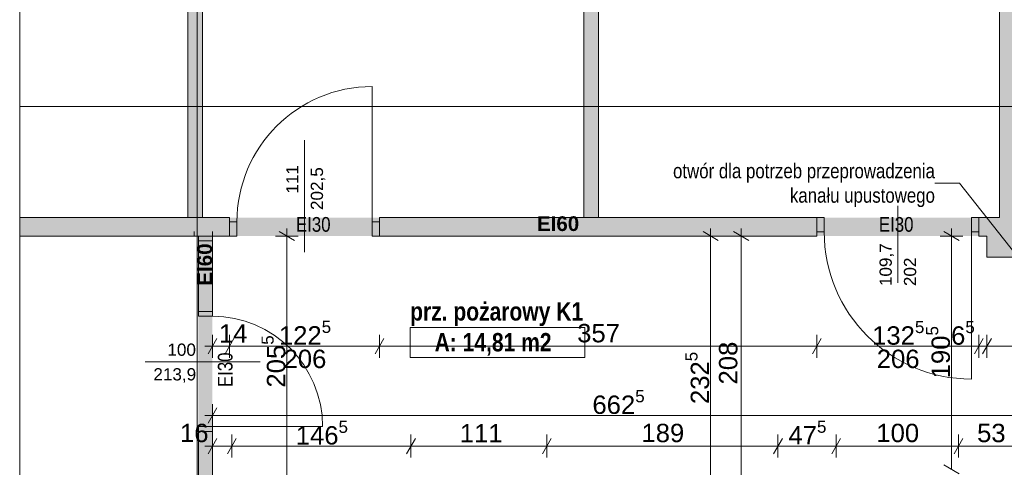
# Paper-space layout 'A-31 RZUT - PIĘTRO 1' of a CAD drawing. Header units: millimetres. Extents: x 0 to 800, y 0 to 594.
# Tile 19 of 21: x 550 to 711, y 256 to 329. Entities that reach past the tile are written whole.
import ezdxf
from ezdxf.xclip import XClip

# ---------------------------------------------------------------- set-up
doc = ezdxf.new("R2010")
doc.units = ezdxf.units.MM
doc.header["$MEASUREMENT"] = 0
doc.header["$XCLIPFRAME"] = 0
doc.linetypes.add('DASHDOTX2', pattern=[1000, 500, -250, 0, -250])
doc.linetypes.add('PRZERYWANA_DU_A', pattern=[550, 350, -200])
for name, color, linetype, lineweight in [('0_Nr_pióra__2', 8, 'Continuous', 13), ('A_strefy_Nr_pióra__1', 7, 'Continuous', 20), ('A_wymiary_Nr_pióra__1', 7, 'Continuous', 20), ('A_wymiary_Nr_pióra__2', 8, 'Continuous', 13), ('A_ściany_Nr_pióra__1', 7, 'Continuous', 20), ('Drzwi Archicad_Nr_pióra__1', 7, 'Continuous', 20), ('Znaczniki drzwi Archicada_Nr_pióra__3', 252, 'Continuous', 13)]:
    doc.layers.add(name, color=color, linetype=linetype, lineweight=lineweight)
for name, color, linetype, lineweight, true_color in [('A_opis_Nr_pióra__255', 7, 'Continuous', 15, 0x242424), ('A_opis_Nr_pióra__8', 7, 'Continuous', 13, 0x4c4c4c), ('A_osie_Nr_pióra__16', 7, 'Continuous', 5, 0x0f0f0f), ('A_ppoż proj_Nr_pióra__8', 7, 'Continuous', 13, 0x4c4c4c), ('A_ppoż_Nr_pióra__8', 7, 'Continuous', 13, 0x4c4c4c)]:
    doc.layers.add(name, color=color, linetype=linetype, lineweight=lineweight, true_color=true_color)
for name, color, linetype in [('A_podrys', 7, 'Continuous'), ('A_ppoż', 7, 'Continuous'), ('A_ppoż proj', 7, 'Continuous'), ('A_ściany', 7, 'Continuous'), ('Drzwi Archicad', 7, 'Continuous')]:
    doc.layers.add(name, color=color, linetype=linetype)
doc.styles.add('STYL_AUTOMATYCZNY_1', font='arial.ttf')
doc.styles.add('STYL_AUTOMATYCZNY_2', font='ARIALN.TTF')
doc.styles.add('STYL_AUTOMATYCZNY_3', font='arial.ttf')
doc.styles.add('STYL_AUTOMATYCZNY_5', font='arial.ttf')
doc.styles.add('STYL_AUTOMATYCZNY_6', font='ARIALN.TTF')

# ---------------------------------------------------------------- blocks, each defined once
blk = doc.blocks.new('Rysunek_2_2', base_point=(-3499.63, -647.6))
at = {"layer": 'A_ppoż', "linetype": 'Continuous', "lineweight": 0, "true_color": 0x121212}
blk.add_hatch(color=250, dxfattribs=at).paths.add_polyline_path([(584.26, 296.43), (584.26, 293.43), (608.76, 293.43), (608.76, 296.43)])
at = {"layer": 'A_ppoż', "linetype": 'Continuous', "lineweight": 0, "true_color": 0x0b0b0b}
blk.add_hatch(color=28, dxfattribs=at).paths.add_polyline_path([(579.17, 252.32), (581.46, 252.32), (581.46, 293.43), (579.17, 293.43)])
at = {"layer": 'A_ppoż proj', "linetype": 'Continuous', "lineweight": 0, "true_color": 0x121212}
blk.add_hatch(color=250, dxfattribs=at).paths.add_polyline_path([(680.2, 296.43), (680.2, 293.43), (706.66, 293.43), (706.66, 296.43)])
at = {"layer": 'A_ściany', "linetype": 'Continuous', "lineweight": 0, "true_color": 0x000000}
for points in [[(579.86, 296.43), (579.86, 422.17), (577.46, 422.17), (577.46, 296.43)], [(644.56, 296.43), (644.56, 422.37), (642.16, 422.37), (642.16, 296.43)], [(710.06, 420.67), (710.06, 296.43), (718.1, 296.43), (718.1, 420.67)], [(584.26, 296.43), (549.97, 296.43), (549.97, 293.43), (584.26, 293.43)], [(608.76, 293.43), (680.2, 293.43), (680.2, 296.43), (608.76, 296.43)], [(718.1, 296.43), (706.66, 296.43), (706.66, 293.43), (708, 293.43)], [(708, 293.43), (708, 289.97), (718.1, 289.97), (718.1, 296.43)]]:
    blk.add_hatch(color=18, dxfattribs=at).paths.add_polyline_path(points)
at = {"layer": 'Drzwi Archicad', "linetype": 'Continuous', "lineweight": 0, "true_color": 0xfdfdfd}
for points in [[(680.2, 296.43), (680.2, 294.13), (681.4, 294.13), (681.4, 296.43)], [(706.66, 294.13), (706.66, 296.43), (705.46, 296.43), (705.46, 294.13)], [(584.26, 293.43), (585.46, 293.43), (585.46, 295.73), (584.26, 295.73)], [(608.76, 295.73), (607.56, 295.73), (607.56, 293.43), (608.76, 293.43)]]:
    blk.add_hatch(color=7, dxfattribs=at).paths.add_polyline_path(points)
at = {"layer": '0_Nr_pióra__2', "color": 8, "linetype": 'PRZERYWANA_DU_A', "lineweight": 13, "ltscale": 2, "flags": 128}
blk.add_lwpolyline([(549.97, 438.17), (549.97, 120.55)], dxfattribs=at)
at = {"layer": 'A_opis_Nr_pióra__255', "color": 250, "linetype": 'Continuous', "lineweight": 15, "ltscale": 2, "true_color": 0x242424}
for p, q in [((703.52, 302.04), (699.5, 302.04)), ((714.79, 287.78), (703.52, 302.04))]:
    blk.add_line(p, q, dxfattribs=at)
at = {"layer": 'A_osie_Nr_pióra__16', "color": 250, "linetype": 'DASHDOTX2', "lineweight": 5, "ltscale": 2, "true_color": 0x0f0f0f}
for p, q in [((578.96, 409.46), (578.96, 110.55)), ((727.4, 314.55), (549.97, 314.55))]:
    blk.add_line(p, q, dxfattribs=at)
at = {"layer": 'A_strefy_Nr_pióra__1', "color": 7, "linetype": 'Continuous', "lineweight": 20, "ltscale": 2}
for p, q in [((613.76, 278.51), (613.76, 273.57)), ((613.76, 278.51), (642.32, 278.51)), ((642.32, 278.51), (642.32, 273.57)), ((613.76, 273.57), (642.32, 273.57))]:
    blk.add_line(p, q, dxfattribs=at)
at = {"layer": 'A_wymiary_Nr_pióra__1', "color": 7, "linetype": 'Continuous', "lineweight": 20, "ltscale": 2}
for p, q in [((594.87, 292.71), (592.37, 294.15)), ((664.11, 292.71), (661.61, 294.15)), ((669.11, 292.71), (666.61, 294.15)), ((703.45, 292.71), (700.95, 294.15)), ((582.18, 276.68), (580.74, 274.18)), ((584.98, 276.68), (583.54, 274.18)), ((609.48, 276.68), (608.04, 274.18)), ((680.92, 276.68), (679.48, 274.18)), ((707.38, 276.68), (705.94, 274.18)), ((708.72, 276.68), (707.28, 274.18)), ((582.18, 265.38), (580.74, 262.88)), ((582.18, 260.38), (580.74, 257.88)), ((585.34, 260.38), (583.9, 257.88)), ((614.62, 260.38), (613.18, 257.88)), ((636.82, 260.38), (635.38, 257.88)), ((674.58, 260.38), (673.14, 257.88)), ((684.08, 260.38), (682.64, 257.88)), ((704.08, 260.38), (702.64, 257.88)), ((700.95, 256.05), (703.45, 254.61))]:
    blk.add_line(p, q, dxfattribs=at)
at = {"layer": 'A_wymiary_Nr_pióra__2', "color": 8, "linetype": 'Continuous', "lineweight": 13, "ltscale": 2}
for p, q in [((593.62, 293.43), (593.62, 294.65)), ((662.86, 293.43), (662.86, 294.65)), ((667.86, 293.43), (667.86, 294.65)), ((702.2, 293.43), (702.2, 294.65)), ((595.49, 293.43), (591.74, 293.43)), ((593.62, 252.32), (593.62, 293.43)), ((664.74, 293.43), (660.99, 293.43)), ((662.86, 246.93), (662.86, 293.43)), ((669.73, 293.43), (665.99, 293.43)), ((667.86, 251.83), (667.86, 293.43)), ((704.08, 293.43), (700.33, 293.43)), ((702.2, 255.33), (702.2, 293.43)), ((581.46, 273.55), (581.46, 277.3)), ((584.26, 273.55), (584.26, 277.3)), ((608.76, 273.55), (608.76, 277.3)), ((680.2, 273.55), (680.2, 277.3)), ((706.66, 273.55), (706.66, 277.3)), ((708, 273.55), (708, 277.3)), ((580.24, 275.43), (581.46, 275.43)), ((581.46, 275.43), (584.26, 275.43)), ((584.26, 275.43), (608.76, 275.43)), ((608.76, 275.43), (680.2, 275.43)), ((680.2, 275.43), (706.66, 275.43)), ((706.66, 275.43), (708, 275.43)), ((708, 275.43), (714, 275.43)), ((581.46, 262.25), (581.46, 266)), ((580.24, 264.13), (581.46, 264.13)), ((581.46, 264.13), (714, 264.13)), ((581.46, 257.25), (581.46, 261)), ((584.62, 257.25), (584.62, 261)), ((613.9, 257.25), (613.9, 261)), ((636.1, 257.25), (636.1, 261)), ((673.86, 257.25), (673.86, 261)), ((683.36, 257.25), (683.36, 261)), ((703.36, 257.25), (703.36, 261)), ((580.24, 259.13), (581.46, 259.13)), ((581.46, 259.13), (584.62, 259.13)), ((584.62, 259.13), (613.9, 259.13)), ((613.9, 259.13), (636.1, 259.13)), ((636.1, 259.13), (673.86, 259.13)), ((673.86, 259.13), (683.36, 259.13)), ((683.36, 259.13), (703.36, 259.13)), ((703.36, 259.13), (714, 259.13))]:
    blk.add_line(p, q, dxfattribs=at)
at = {"layer": 'A_ściany_Nr_pióra__1', "color": 7, "linetype": 'Continuous', "lineweight": 20, "ltscale": 2}
for p, q in [((584.26, 296.43), (583.52, 296.43)), ((584.26, 295.73), (584.26, 296.43)), ((608.76, 296.43), (609.5, 296.43)), ((608.76, 295.73), (608.76, 296.43)), ((680.2, 296.43), (679.26, 296.43)), ((680.2, 296.43), (680.2, 294.13)), ((706.66, 296.43), (707.6, 296.43)), ((706.66, 296.43), (706.66, 294.13)), ((584.26, 293.43), (584.26, 295.73)), ((608.76, 293.43), (608.76, 295.73)), ((578.46, 293.43), (578.46, 294.17)), ((579.16, 293.43), (578.46, 293.43)), ((581.46, 293.43), (579.16, 293.43)), ((581.46, 293.43), (581.46, 294.17)), ((584.26, 293.43), (583.32, 293.43)), ((608.76, 293.43), (609.7, 293.43)), ((680.2, 293.43), (679.46, 293.43)), ((680.2, 294.13), (680.2, 293.43)), ((706.66, 294.13), (706.66, 293.43)), ((706.66, 293.43), (707.4, 293.43))]:
    blk.add_line(p, q, dxfattribs=at)
at = {"layer": 'A_ściany_Nr_pióra__1', "color": 7, "linetype": 'Continuous', "lineweight": 20, "ltscale": 2, "flags": 128}
for points in [[(577.46, 422.17), (577.46, 296.43)], [(579.86, 296.43), (579.86, 422.17)], [(642.16, 422.37), (642.16, 296.43)], [(644.56, 296.43), (644.56, 422.37)], [(710.06, 420.67), (710.06, 296.43)], [(584.26, 296.43), (549.97, 296.43)], [(577.46, 296.43), (579.86, 296.43)], [(680.2, 296.43), (608.76, 296.43)], [(608.76, 296.43), (608.76, 293.43)], [(642.16, 296.43), (644.56, 296.43)], [(680.2, 293.43), (680.2, 296.43)], [(710.06, 296.43), (706.66, 296.43)], [(549.97, 293.43), (578.46, 293.43)], [(581.46, 293.43), (584.26, 293.43)], [(608.76, 293.43), (680.2, 293.43)], [(706.66, 293.43), (708, 293.43)], [(708, 293.43), (708, 289.97)], [(708, 289.97), (714, 289.97)]]:
    blk.add_lwpolyline(points, dxfattribs=at)
at = {"layer": 'Drzwi Archicad_Nr_pióra__1', "color": 7, "linetype": 'Continuous', "lineweight": 20, "ltscale": 2}
for p, q in [((607.56, 295.73), (607.56, 317.83)), ((584.26, 296.43), (583.52, 296.43)), ((584.26, 296.43), (583.52, 296.43)), ((584.26, 295.73), (584.26, 296.43)), ((584.26, 295.73), (584.26, 296.43)), ((608.76, 295.73), (608.76, 296.43)), ((608.76, 295.73), (608.76, 296.43)), ((608.76, 296.43), (609.5, 296.43)), ((608.76, 296.43), (609.5, 296.43)), ((680.2, 296.43), (679.26, 296.43)), ((680.2, 296.43), (679.26, 296.43)), ((680.2, 296.43), (681.4, 296.43)), ((680.2, 294.13), (680.2, 296.43)), ((680.2, 296.43), (680.2, 294.13)), ((680.2, 296.43), (680.2, 294.13)), ((681.4, 296.43), (681.4, 294.13)), ((705.46, 294.13), (705.46, 296.43)), ((705.46, 296.43), (706.66, 296.43)), ((706.66, 296.43), (706.66, 294.13)), ((706.66, 296.43), (706.66, 294.13)), ((706.66, 296.43), (706.66, 294.13)), ((706.66, 296.43), (707.6, 296.43)), ((706.66, 296.43), (707.6, 296.43)), ((585.46, 295.73), (584.26, 295.73)), ((584.26, 295.73), (584.26, 293.43)), ((584.26, 293.43), (584.26, 295.73)), ((584.26, 293.43), (584.26, 295.73)), ((585.46, 293.43), (585.46, 295.73)), ((608.76, 295.73), (607.56, 295.73)), ((607.56, 295.73), (607.56, 293.43)), ((608.76, 293.43), (608.76, 295.73)), ((608.76, 293.43), (608.76, 295.73)), ((608.76, 293.43), (608.76, 295.73)), ((578.46, 293.43), (578.46, 294.17)), ((578.46, 293.43), (578.46, 294.17)), ((579.16, 293.43), (578.46, 293.43)), ((579.16, 293.43), (578.46, 293.43)), ((579.16, 293.43), (579.16, 292.63)), ((581.46, 293.43), (579.16, 293.43)), ((581.46, 293.43), (579.16, 293.43)), ((581.46, 293.43), (579.16, 293.43)), ((581.46, 293.43), (581.46, 294.17)), ((581.46, 293.43), (581.46, 294.17)), ((581.46, 292.63), (581.46, 293.43)), ((584.26, 293.43), (583.32, 293.43)), ((584.26, 293.43), (583.32, 293.43)), ((584.26, 293.43), (585.46, 293.43)), ((607.56, 293.43), (608.76, 293.43)), ((608.76, 293.43), (609.7, 293.43)), ((608.76, 293.43), (609.7, 293.43)), ((680.2, 293.43), (679.46, 293.43)), ((680.2, 293.43), (679.46, 293.43)), ((681.4, 294.13), (680.2, 294.13)), ((680.2, 294.13), (680.2, 293.43)), ((680.2, 294.13), (680.2, 293.43)), ((706.66, 294.13), (705.46, 294.13)), ((705.46, 294.13), (705.46, 270.07)), ((706.66, 294.13), (706.66, 293.43)), ((706.66, 294.13), (706.66, 293.43)), ((706.66, 293.43), (707.4, 293.43)), ((706.66, 293.43), (707.4, 293.43)), ((579.16, 292.63), (581.46, 292.63)), ((579.16, 281.12), (579.16, 280.32)), ((581.46, 281.12), (579.16, 281.12)), ((579.16, 280.32), (581.46, 280.32)), ((581.46, 280.32), (581.46, 281.12)), ((581.46, 262.32), (579.16, 262.32)), ((579.16, 262.32), (579.16, 261.52)), ((581.46, 261.52), (581.46, 262.32)), ((581.46, 262.32), (599.46, 262.32)), ((579.16, 261.52), (581.46, 261.52))]:
    blk.add_line(p, q, dxfattribs=at)
at = {"layer": 'Drzwi Archicad_Nr_pióra__1', "color": 7, "linetype": 'Continuous', "lineweight": 20, "ltscale": 2, "flags": 128}
for points in [[(579.16, 292.63), (579.16, 281.12), (581.46, 281.12), (581.46, 292.63)], [(581.46, 253.12), (581.46, 261.52), (579.16, 261.52), (579.16, 253.12)]]:
    blk.add_lwpolyline(points, close=True, dxfattribs=at)
at = {"layer": 'Drzwi Archicad_Nr_pióra__1', "color": 7, "linetype": 'Continuous', "lineweight": 20, "ltscale": 2}
for centre, radius, start, end in [((607.56, 295.73), 22.1, 90, 180), ((705.46, 294.13), 24.06, 180, 270), ((581.46, 262.32), 18, 0, 90)]:
    blk.add_arc(centre, radius, start, end, dxfattribs=at)
at = {"layer": 'Znaczniki drzwi Archicada_Nr_pióra__3', "color": 252, "linetype": 'Continuous', "lineweight": 13, "ltscale": 2}
for p, q in [((596.51, 309.06), (596.51, 290.8)), ((693.43, 285.79), (693.43, 298.34)), ((589.24, 272.87), (570.45, 272.87))]:
    blk.add_line(p, q, dxfattribs=at)
at = {"layer": 'A_opis_Nr_pióra__8', "color": 251, "linetype": 'Continuous', "lineweight": 13, "true_color": 0x4c4c4c, "insert": (699.5, 301.7), "char_height": 2.4, "attachment_point": 6, "line_spacing_factor": 0.996541, "style": 'STYL_AUTOMATYCZNY_2'}
blk.add_mtext('\\A1;{\\pqr;\\fArial Narrow|b0|i0|c238|p0;\\W1.000000;otwór dla potrzeb przeprowadzenia \\P\\pqr;\\fArial Narrow|b0|i0|c238|p0;\\W1.000000;kanału upustowego}', dxfattribs=at)
at = {"layer": 'A_ppoż proj_Nr_pióra__8', "color": 251, "linetype": 'Continuous', "lineweight": 13, "true_color": 0x4c4c4c, "insert": (637.93, 295.43), "char_height": 2.4, "attachment_point": 5, "style": 'STYL_AUTOMATYCZNY_3'}
blk.add_mtext('\\A1;{\\pqc;\\fArial|b1|i0|c238|p0;\\W1.000000;EI60}', dxfattribs=at)
at = {"layer": 'A_ppoż proj_Nr_pióra__8', "color": 251, "linetype": 'Continuous', "lineweight": 13, "true_color": 0x4c4c4c, "insert": (580.23, 288.77), "char_height": 2.4, "attachment_point": 5, "rotation": 90, "style": 'STYL_AUTOMATYCZNY_3'}
blk.add_mtext('\\A1;{\\pqc;\\fArial|b1|i0|c238|p0;\\W1.000000;EI60}', dxfattribs=at)
at = {"layer": 'A_ppoż_Nr_pióra__8', "color": 251, "linetype": 'Continuous', "lineweight": 13, "true_color": 0x4c4c4c, "char_height": 2.4, "attachment_point": 5, "style": 'STYL_AUTOMATYCZNY_2'}
for insert in [(597.93, 295.31), (693.17, 295.31)]:
    blk.add_mtext('\\A1;{\\pqc;\\fArial Narrow|b0|i0|c238|p0;\\W1.000000;EI30}', dxfattribs=dict(at, insert=insert))
at = {"layer": 'A_ppoż_Nr_pióra__8', "color": 251, "linetype": 'Continuous', "lineweight": 13, "true_color": 0x4c4c4c, "insert": (583.56, 271.59), "char_height": 2.4, "attachment_point": 5, "rotation": 90, "style": 'STYL_AUTOMATYCZNY_2'}
blk.add_mtext('\\A1;{\\pqc;\\fArial Narrow|b0|i0|c238|p0;\\W1.000000;EI30}', dxfattribs=at)
at = {"layer": 'A_strefy_Nr_pióra__1', "color": 7, "linetype": 'Continuous', "lineweight": 20, "char_height": 3, "attachment_point": 1, "style": 'STYL_AUTOMATYCZNY_6'}
for s, insert in [('\\A1;{\\pql;\\fArial Narrow|b1|i0|c238|p0;\\W1.000000;prz. pożarowy K1}', (613.76, 282.62)), ('\\A1;{\\pql;\\fArial Narrow|b1|i0|c238|p0;\\W1.000000;A: 14,81 m2}', (617.76, 277.59))]:
    blk.add_mtext(s, dxfattribs=dict(at, insert=insert))
at = {"layer": 'A_wymiary_Nr_pióra__1', "color": 7, "linetype": 'Continuous', "lineweight": 20, "char_height": 3, "attachment_point": 7, "style": 'STYL_AUTOMATYCZNY_1'}
for s, insert in [('\\A1;{\\pql;\\fArial|b0|i0|c238|p0;\\W1.000000;122\\fArial|b0|i0|c238|p0;\\W1.000000;\\A1{\\H.66x;\\S5^  ;}}', (592.32, 274.83)), ('\\A1;{\\pql;\\fArial|b0|i0|c238|p0;\\W1.000000;132\\fArial|b0|i0|c238|p0;\\W1.000000;\\A1{\\H.66x;\\S5^  ;}}', (689.24, 274.81)), ('\\A1;{\\pql;\\fArial|b0|i0|c238|p0;\\W1.000000;6\\fArial|b0|i0|c238|p0;\\W1.000000;\\A1{\\H.66x;\\S5^  ;}}', (702.14, 274.81)), ('\\A1;{\\pql;\\fArial|b0|i0|c238|p0;\\W1.000000;662\\fArial|b0|i0|c238|p0;\\W1.000000;\\A1{\\H.66x;\\S5^  ;}}', (643.54, 263.51)), ('\\A1;{\\pql;\\fArial|b0|i0|c238|p0;\\W1.000000;146\\fArial|b0|i0|c238|p0;\\W1.000000;\\A1{\\H.66x;\\S5^  ;}}', (595.07, 258.51)), ('\\A1;{\\pql;\\fArial|b0|i0|c238|p0;\\W1.000000;47\\fArial|b0|i0|c238|p0;\\W1.000000;\\A1{\\H.66x;\\S5^  ;}}', (675.57, 258.53))]:
    blk.add_mtext(s, dxfattribs=dict(at, insert=insert))
at = {"layer": 'A_wymiary_Nr_pióra__1', "color": 7, "linetype": 'Continuous', "lineweight": 20, "char_height": 3, "attachment_point": 7, "rotation": 90, "style": 'STYL_AUTOMATYCZNY_1'}
for s, insert in [('\\A1;{\\pql;\\fArial|b0|i0|c238|p0;\\W1.000000;190\\fArial|b0|i0|c238|p0;\\W1.000000;\\A1{\\H.66x;\\S5^  ;}}', (702.82, 270.19)), ('\\A1;{\\pql;\\fArial|b0|i0|c238|p0;\\W1.000000;205\\fArial|b0|i0|c238|p0;\\W1.000000;\\A1{\\H.66x;\\S5^  ;}}', (594.23, 268.68)), ('\\A1;{\\pql;\\fArial|b0|i0|c238|p0;\\W1.000000;232\\fArial|b0|i0|c238|p0;\\W1.000000;\\A1{\\H.66x;\\S5^  ;}}', (663.48, 265.99)), ('\\A1;{\\pql;\\fArial|b0|i0|c238|p0;\\W1.000000;49\\fArial|b0|i0|c238|p0;\\W1.000000;\\A1{\\H.66x;\\S5^  ;}}', (594.23, 244.35))]:
    blk.add_mtext(s, dxfattribs=dict(at, insert=insert))
at = {"layer": 'A_wymiary_Nr_pióra__1', "color": 7, "linetype": 'Continuous', "lineweight": 20, "char_height": 3, "attachment_point": 7, "style": 'STYL_AUTOMATYCZNY_5'}
for s, insert, width in [('\\A1;{\\pql;\\fArial|b0|i0|c238|p0;\\W1.000000;14}', (582.52, 276.03), 4.5763), ('\\A1;{\\pql;\\fArial|b0|i0|c238|p0;\\W1.000000;357}', (641.05, 276.03), 6.8645), ('\\A1;{\\pql;\\fArial|b0|i0|c238|p0;\\W1.000000;206}', (593.08, 271.83), 6.8645), ('\\A1;{\\pql;\\fArial|b0|i0|c238|p0;\\W1.000000;206}', (690, 271.83), 6.8645), ('\\A1;{\\pql;\\fArial|b0|i0|c238|p0;\\W1.000000;16}', (576.16, 259.73), 4.5763), ('\\A1;{\\pql;\\fArial|b0|i0|c238|p0;\\W1.000000;111}', (621.87, 259.73), 6.2538), ('\\A1;{\\pql;\\fArial|b0|i0|c238|p0;\\W1.000000;189}', (651.55, 259.73), 6.8645), ('\\A1;{\\pql;\\fArial|b0|i0|c238|p0;\\W1.000000;100}', (689.93, 259.73), 6.8645), ('\\A1;{\\pql;\\fArial|b0|i0|c238|p0;\\W1.000000;53}', (706.39, 259.73), 4.5763)]:
    blk.add_mtext(s, dxfattribs=dict(at, insert=insert, width=width))
at = {"layer": 'A_wymiary_Nr_pióra__1', "color": 7, "linetype": 'Continuous', "lineweight": 20, "insert": (667.26, 269.19), "char_height": 3, "width": 6.8645, "attachment_point": 7, "rotation": 90, "style": 'STYL_AUTOMATYCZNY_5'}
blk.add_mtext('\\A1;{\\pql;\\fArial|b0|i0|c238|p0;\\W1.000000;208}', dxfattribs=at)
at = {"layer": 'Znaczniki drzwi Archicada_Nr_pióra__3', "color": 252, "linetype": 'Continuous', "lineweight": 13, "char_height": 2, "attachment_point": 7, "rotation": 90, "style": 'STYL_AUTOMATYCZNY_1'}
for s, insert in [('\\A1;{\\pql;\\pt2;\\fArial|b0|i0|c238|p0;\\W1.000000;111}', (595.51, 300.36)), ('\\A1;{\\pql;\\pt2;\\fArial|b0|i0|c238|p0;\\W1.000000;202,5}', (599.9, 297.67)), ('\\A1;{\\pql;\\pt2;\\fArial|b0|i0|c238|p0;\\W1.000000;109,7}', (692.82, 285.25)), ('\\A1;{\\pql;\\pt2;\\fArial|b0|i0|c238|p0;\\W1.000000;202}', (696.46, 285.25))]:
    blk.add_mtext(s, dxfattribs=dict(at, insert=insert))
at = {"layer": 'Znaczniki drzwi Archicada_Nr_pióra__3', "color": 252, "linetype": 'Continuous', "lineweight": 13, "char_height": 2, "attachment_point": 7, "style": 'STYL_AUTOMATYCZNY_1'}
for s, insert in [('\\A1;{\\pql;\\pt2;\\fArial|b0|i0|c238|p0;\\W1.000000;100}', (574.1, 273.84)), ('\\A1;{\\pql;\\pt2;\\fArial|b0|i0|c238|p0;\\W1.000000;213,9}', (571.81, 269.48))]:
    blk.add_mtext(s, dxfattribs=dict(at, insert=insert))

psp = doc.layouts.new('A-31 RZUT - PIĘTRO 1')

# ---------------------------------------------------------------- block references
at = {"layer": 'A_podrys', "color": 37, "linetype": 'Continuous', "lineweight": 5, "true_color": 0x656532}
ref = psp.add_blockref('Rysunek_2_2', (-3499.63, -647.6), dxfattribs=at)
XClip(ref).set_block_clipping_path([(549.9695795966, 110.5468323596), (780.1, 582.1668323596)])

doc.saveas('drawing.dxf')
